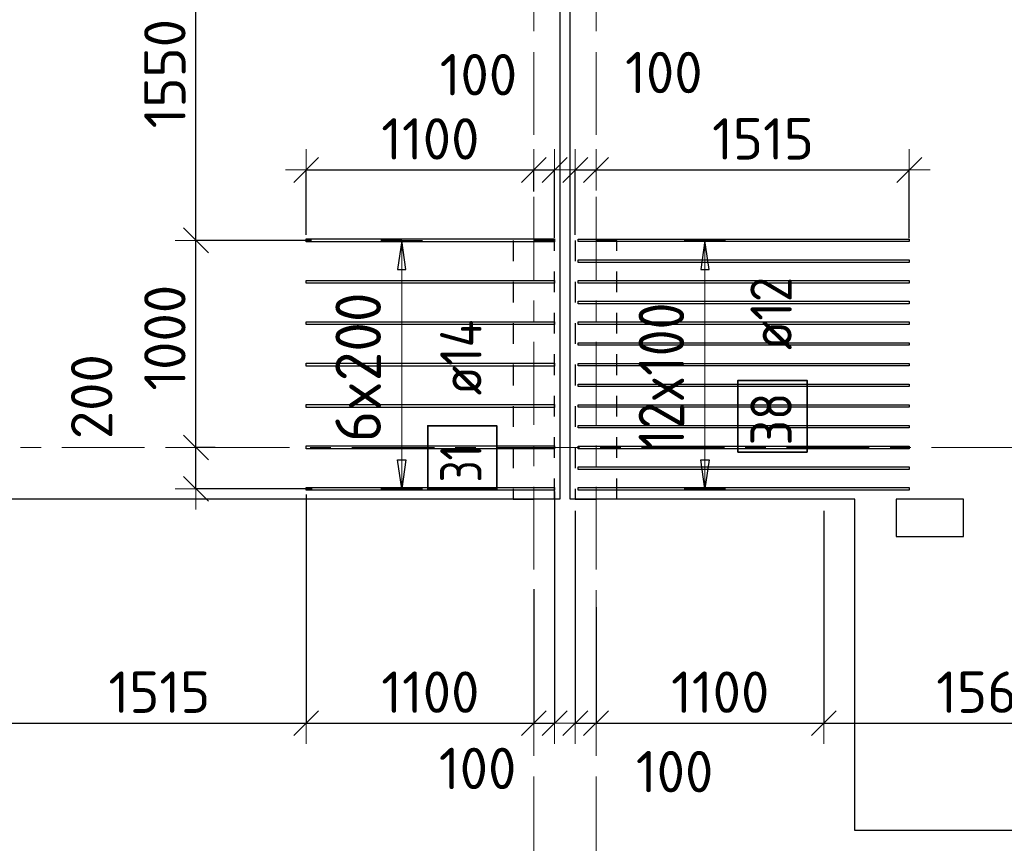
# Model space of a CAD drawing. Header units: metres. Extents: x -38 to 97, y -15 to 21.
# Tile 28 of 89: x 30 to 35, y -2 to 2. Entities that reach past the tile are written whole.
import ezdxf

# ---------------------------------------------------------------- set-up
doc = ezdxf.new("R2010")
doc.units = ezdxf.units.M
doc.header["$PDMODE"] = 65
for name, pattern in [('______11', [0.5, 0.4, -0.05, 0, -0.05]), ('______2', [0.0405, 0.03, -0.0105]), ('______5', [1.1, 0.8, -0.1, 0.1, -0.1])]:
    doc.linetypes.add(name, pattern=pattern)
for name, color, linetype, lineweight in [('XR$2$Осевая линия (1)', 7, '______5', 13), ('XR$2$Размерная линия (1)', 7, 'Continuous', 13), ('XR$4$Перекрытие (1)', 7, 'Continuous', 35), ('XR$4$Размерная линия (1)', 7, 'Continuous', 13)]:
    doc.layers.add(name, color=color, linetype=linetype, lineweight=lineweight)
doc.layers.add('XR$4$Арм.стержн.Доп. Арм верхн.зоны Х', color=7, linetype='Continuous', lineweight=35, true_color=0x8c8cff)
doc.layers.add('XR$5$Стена_ бетон несущ.', color=7, linetype='Continuous', lineweight=70, true_color=0xb4b496)
doc.styles.add('ISOCPEUR', font='txt')
doc.dimstyles.new('DIMSTYLE_3', dxfattribs={"dimtxt": 0.2, "dimasz": 0.2, "dimexe": 0, "dimexo": 0, "dimgap": 0.1, "dimtad": 2, "dimdec": 0, "dimlfac": 1000, "dimrnd": 5, "dimzin": 12, "dimdsep": 46, "dimtxsty": 'ISOCPEUR', "dimblk1": 'ALL_ML_STRICH', "dimblk2": 'ALL_ML_STRICH', "dimsah": 1, "dimcen": 0, "dimclrd": 7, "dimclre": 256, "dimclrt": 7, "dimadec": 0, "dimazin": 0, "dimtfac": 1, "dimtdec": 0, "dimtix": 1, "dimtmove": 2, "dimatfit": 3, "dimfxl": 0, "dimtzin": 0, "dimlwd": 0, "dimlwe": -3, "dimarcsym": 0})
doc.dimstyles.new('DIMSTYLE_33', dxfattribs={"dimtxt": 0.2, "dimasz": 0.2, "dimexe": 0, "dimexo": 0, "dimgap": 0.1, "dimtad": 2, "dimdec": 0, "dimlfac": 1000, "dimrnd": 5, "dimzin": 12, "dimdsep": 46, "dimtxsty": 'ISOCPEUR', "dimblk1": 'ALL_ML_STRICH', "dimblk2": 'ALL_ML_STRICH', "dimsah": 1, "dimcen": 0, "dimclrd": 7, "dimclre": 256, "dimclrt": 7, "dimadec": 0, "dimazin": 0, "dimtfac": 1, "dimtdec": 0, "dimtix": 1, "dimtmove": 2, "dimatfit": 3, "dimfxl": 0, "dimtvp": 1.2, "dimtzin": 0, "dimlwd": 0, "dimlwe": -3, "dimarcsym": 0})
doc.dimstyles.new('DIMSTYLE_34', dxfattribs={"dimtxt": 0.2, "dimasz": 0.2, "dimexe": 0, "dimexo": 0, "dimgap": 0.1, "dimtad": 0, "dimdec": 0, "dimlfac": 1000, "dimrnd": 5, "dimzin": 12, "dimdsep": 46, "dimtxsty": 'ISOCPEUR', "dimblk1": 'ALL_ML_STRICH', "dimblk2": 'ALL_ML_STRICH', "dimsah": 1, "dimcen": 0, "dimclrd": 7, "dimclre": 256, "dimclrt": 7, "dimadec": 0, "dimazin": 0, "dimtfac": 1, "dimtdec": 0, "dimtix": 1, "dimtmove": 2, "dimatfit": 3, "dimfxl": 0, "dimtvp": 1.2, "dimtzin": 0, "dimlwd": 0, "dimlwe": -3, "dimarcsym": 0})

# ---------------------------------------------------------------- blocks, each defined once
blk = doc.blocks.new('ALL_ML_STRICH')
at = {"color": 0, "linetype": 'ByBlock', "lineweight": -2}
for p, q in [((0, -0.5), (0, 0.5)), ((-0.3, -0.3), (0.3, 0.3)), ((-1, 0), (0.5, 0))]:
    blk.add_line(p, q, dxfattribs=at)
blk = doc.blocks.new('*D21')
at = {"layer": 'DEFPOINTS', "color": 7, "linetype": 'Continuous', "lineweight": 13, "transparency": 33554687}
for p in [(36.95, -1.6172), (32.85, -2.452), (32.85, -2.8182)]:
    blk.add_point(p, dxfattribs=at)
at = {"layer": 'XR$2$Размерная линия (1)', "color": 9, "linetype": 'Continuous', "lineweight": -2, "true_color": 0xc7c7c7, "transparency": 33554687}
for p, q in [((36.95, -1.6372), (36.95, -2.452)), ((32.85, -2.7982), (32.85, -2.452))]:
    blk.add_line(p, q, dxfattribs=at)
at = {"layer": 'XR$2$Размерная линия (1)', "color": 7, "linetype": 'Continuous', "lineweight": -2, "transparency": 33554687}
blk.add_line((32.85, -2.452), (36.95, -2.452), dxfattribs=at)
at = {"layer": 'XR$2$Размерная линия (1)', "color": 7, "linetype": 'Continuous', "lineweight": 13, "transparency": 33554687, "xscale": 0.2, "yscale": 0.2, "zscale": 0.2, "rotation": 180}
blk.add_blockref('ALL_ML_STRICH', (32.85, -2.452), dxfattribs=at)
at = {"layer": 'XR$2$Размерная линия (1)', "color": 7, "linetype": 'Continuous', "lineweight": 13, "transparency": 33554687, "xscale": 0.2, "yscale": 0.2, "zscale": 0.2}
blk.add_blockref('ALL_ML_STRICH', (36.95, -2.452), dxfattribs=at)
at = {"layer": 'XR$2$Размерная линия (1)', "color": 7, "linetype": 'Continuous', "lineweight": 13, "transparency": 33554687, "insert": (34.92, -2.302), "char_height": 0.2, "width": 0.8, "attachment_point": 5, "style": 'ISOCPEUR'}
blk.add_mtext('\\A1;{4100}', dxfattribs=at)
blk = doc.blocks.new('*D364')
at = {"layer": 'DEFPOINTS', "color": 7, "linetype": 'Continuous', "lineweight": 13, "transparency": 33554687}
for p in [(31.0307, 0), (30.9177, -0.1998), (31.4996, -0.1998)]:
    blk.add_point(p, dxfattribs=at)
at = {"layer": 'XR$4$Размерная линия (1)', "color": 9, "linetype": 'Continuous', "lineweight": -2, "true_color": 0xc7c7c7, "transparency": 33554687}
for p, q in [((31.0107, 0), (30.9177, 0)), ((31.4796, -0.1998), (30.9177, -0.1998))]:
    blk.add_line(p, q, dxfattribs=at)
at = {"layer": 'XR$4$Размерная линия (1)', "color": 7, "linetype": 'Continuous', "lineweight": -2, "transparency": 33554687}
blk.add_line((30.9177, -0.1998), (30.9177, 0), dxfattribs=at)
at = {"layer": 'XR$4$Размерная линия (1)', "color": 7, "linetype": 'Continuous', "lineweight": 13, "transparency": 33554687, "xscale": 0.2, "yscale": 0.2, "zscale": 0.2}
for p, rotation in [((30.9177, 0), 90), ((30.9177, -0.1998), 270)]:
    blk.add_blockref('ALL_ML_STRICH', p, dxfattribs=dict(at, rotation=rotation))
at = {"layer": 'XR$4$Размерная линия (1)', "color": 7, "linetype": 'Continuous', "lineweight": 13, "transparency": 33554687, "insert": (30.4143, 0.2454), "char_height": 0.2, "width": 0.6, "attachment_point": 5, "rotation": 90, "style": 'ISOCPEUR'}
blk.add_mtext('\\A1;{200}', dxfattribs=at)
blk = doc.blocks.new('*D365')
at = {"layer": 'DEFPOINTS', "color": 7, "linetype": 'Continuous', "lineweight": 13, "transparency": 33554687}
for p in [(31.4952, 1.0002), (30.9177, 0), (31.0307, 0)]:
    blk.add_point(p, dxfattribs=at)
at = {"layer": 'XR$4$Размерная линия (1)', "color": 9, "linetype": 'Continuous', "lineweight": -2, "true_color": 0xc7c7c7, "transparency": 33554687}
for p, q in [((31.4752, 1.0002), (30.9177, 1.0002)), ((31.0107, 0), (30.9177, 0))]:
    blk.add_line(p, q, dxfattribs=at)
at = {"layer": 'XR$4$Размерная линия (1)', "color": 7, "linetype": 'Continuous', "lineweight": -2, "transparency": 33554687}
blk.add_line((30.9177, 0), (30.9177, 1.0002), dxfattribs=at)
at = {"layer": 'XR$4$Размерная линия (1)', "color": 7, "linetype": 'Continuous', "lineweight": 13, "transparency": 33554687, "xscale": 0.2, "yscale": 0.2, "zscale": 0.2}
for p, rotation in [((30.9177, 1.0002), 90), ((30.9177, 0), 270)]:
    blk.add_blockref('ALL_ML_STRICH', p, dxfattribs=dict(at, rotation=rotation))
at = {"layer": 'XR$4$Размерная линия (1)', "color": 7, "linetype": 'Continuous', "lineweight": 13, "transparency": 33554687, "insert": (30.7677, 0.5301), "char_height": 0.2, "width": 0.8, "attachment_point": 5, "rotation": 90, "style": 'ISOCPEUR'}
blk.add_mtext('\\A1;{1000}', dxfattribs=at)
blk = doc.blocks.new('*D366')
at = {"layer": 'DEFPOINTS', "color": 7, "linetype": 'Continuous', "lineweight": 13, "transparency": 33554687}
for p in [(31.2924, 2.5508), (30.9177, 1.0002), (31.4952, 1.0002)]:
    blk.add_point(p, dxfattribs=at)
at = {"layer": 'XR$4$Размерная линия (1)', "color": 9, "linetype": 'Continuous', "lineweight": -2, "true_color": 0xc7c7c7, "transparency": 33554687}
for p, q in [((31.2724, 2.5508), (30.9177, 2.5508)), ((31.4752, 1.0002), (30.9177, 1.0002))]:
    blk.add_line(p, q, dxfattribs=at)
at = {"layer": 'XR$4$Размерная линия (1)', "color": 7, "linetype": 'Continuous', "lineweight": -2, "transparency": 33554687}
blk.add_line((30.9177, 1.0002), (30.9177, 2.5508), dxfattribs=at)
at = {"layer": 'XR$4$Размерная линия (1)', "color": 7, "linetype": 'Continuous', "lineweight": 13, "transparency": 33554687, "xscale": 0.2, "yscale": 0.2, "zscale": 0.2}
for p, rotation in [((30.9177, 2.5508), 90), ((30.9177, 1.0002), 270)]:
    blk.add_blockref('ALL_ML_STRICH', p, dxfattribs=dict(at, rotation=rotation))
at = {"layer": 'XR$4$Размерная линия (1)', "color": 7, "linetype": 'Continuous', "lineweight": 13, "transparency": 33554687, "insert": (30.7677, 1.8055), "char_height": 0.2, "width": 0.8, "attachment_point": 5, "rotation": 90, "style": 'ISOCPEUR'}
blk.add_mtext('\\A1;{1550}', dxfattribs=at)
blk = doc.blocks.new('*D371')
at = {"layer": 'DEFPOINTS', "color": 7, "linetype": 'Continuous', "lineweight": 13, "transparency": 33554687}
for p in [(31.45, 1.3406), (32.55, 1.216), (31.45, 1.0072)]:
    blk.add_point(p, dxfattribs=at)
at = {"layer": 'XR$4$Размерная линия (1)', "color": 9, "linetype": 'Continuous', "lineweight": -2, "true_color": 0xc7c7c7, "transparency": 33554687}
for p, q in [((31.45, 1.0272), (31.45, 1.3406)), ((32.55, 1.236), (32.55, 1.3406))]:
    blk.add_line(p, q, dxfattribs=at)
at = {"layer": 'XR$4$Размерная линия (1)', "color": 7, "linetype": 'Continuous', "lineweight": -2, "transparency": 33554687}
blk.add_line((31.45, 1.3406), (32.55, 1.3406), dxfattribs=at)
at = {"layer": 'XR$4$Размерная линия (1)', "color": 7, "linetype": 'Continuous', "lineweight": 13, "transparency": 33554687, "xscale": 0.2, "yscale": 0.2, "zscale": 0.2, "rotation": 180}
blk.add_blockref('ALL_ML_STRICH', (31.45, 1.3406), dxfattribs=at)
at = {"layer": 'XR$4$Размерная линия (1)', "color": 7, "linetype": 'Continuous', "lineweight": 13, "transparency": 33554687, "xscale": 0.2, "yscale": 0.2, "zscale": 0.2}
blk.add_blockref('ALL_ML_STRICH', (32.55, 1.3406), dxfattribs=at)
at = {"layer": 'XR$4$Размерная линия (1)', "color": 7, "linetype": 'Continuous', "lineweight": 13, "transparency": 33554687, "insert": (32.05, 1.4906), "char_height": 0.2, "width": 0.8, "attachment_point": 5, "style": 'ISOCPEUR'}
blk.add_mtext('\\A1;{1100}', dxfattribs=at)
blk = doc.blocks.new('*D372')
at = {"layer": 'DEFPOINTS', "color": 7, "linetype": 'Continuous', "lineweight": 13, "transparency": 33554687}
for p in [(32.55, 1.3406), (32.55, 1.216), (32.65, 0.9932)]:
    blk.add_point(p, dxfattribs=at)
at = {"layer": 'XR$4$Размерная линия (1)', "color": 9, "linetype": 'Continuous', "lineweight": -2, "true_color": 0xc7c7c7, "transparency": 33554687}
for p, q in [((32.55, 1.236), (32.55, 1.3406)), ((32.65, 1.0132), (32.65, 1.3406))]:
    blk.add_line(p, q, dxfattribs=at)
at = {"layer": 'XR$4$Размерная линия (1)', "color": 7, "linetype": 'Continuous', "lineweight": -2, "transparency": 33554687}
blk.add_line((32.55, 1.3406), (32.65, 1.3406), dxfattribs=at)
at = {"layer": 'XR$4$Размерная линия (1)', "color": 7, "linetype": 'Continuous', "lineweight": 13, "transparency": 33554687, "xscale": 0.2, "yscale": 0.2, "zscale": 0.2, "rotation": 180}
blk.add_blockref('ALL_ML_STRICH', (32.55, 1.3406), dxfattribs=at)
at = {"layer": 'XR$4$Размерная линия (1)', "color": 7, "linetype": 'Continuous', "lineweight": 13, "transparency": 33554687, "xscale": 0.2, "yscale": 0.2, "zscale": 0.2}
blk.add_blockref('ALL_ML_STRICH', (32.65, 1.3406), dxfattribs=at)
at = {"layer": 'XR$4$Размерная линия (1)', "color": 7, "linetype": 'Continuous', "lineweight": 13, "transparency": 33554687, "insert": (32.2823, 1.8005), "char_height": 0.2, "width": 0.6, "attachment_point": 5, "style": 'ISOCPEUR'}
blk.add_mtext('\\A1;{100}', dxfattribs=at)
blk = doc.blocks.new('*D496')
at = {"layer": 'DEFPOINTS', "color": 7, "linetype": 'Continuous', "lineweight": 13, "transparency": 33554687}
for p in [(32.75, -0.2068), (32.85, -0.6711), (32.75, -1.3318)]:
    blk.add_point(p, dxfattribs=at)
at = {"layer": 'XR$4$Размерная линия (1)', "color": 9, "linetype": 'Continuous', "lineweight": -2, "true_color": 0xc7c7c7, "transparency": 33554687}
for p, q in [((32.75, -0.3068), (32.75, -1.3318)), ((32.85, -0.7711), (32.85, -1.3318))]:
    blk.add_line(p, q, dxfattribs=at)
at = {"layer": 'XR$4$Размерная линия (1)', "color": 7, "linetype": 'Continuous', "lineweight": -2, "transparency": 33554687}
blk.add_line((32.75, -1.3318), (32.85, -1.3318), dxfattribs=at)
at = {"layer": 'XR$4$Размерная линия (1)', "color": 7, "linetype": 'Continuous', "lineweight": 13, "transparency": 33554687, "xscale": 0.2, "yscale": 0.2, "zscale": 0.2, "rotation": 180}
blk.add_blockref('ALL_ML_STRICH', (32.75, -1.3318), dxfattribs=at)
at = {"layer": 'XR$4$Размерная линия (1)', "color": 7, "linetype": 'Continuous', "lineweight": 13, "transparency": 33554687, "xscale": 0.2, "yscale": 0.2, "zscale": 0.2}
blk.add_blockref('ALL_ML_STRICH', (32.85, -1.3318), dxfattribs=at)
at = {"layer": 'XR$4$Размерная линия (1)', "color": 7, "linetype": 'Continuous', "lineweight": 13, "transparency": 33554687, "insert": (33.2297, -1.5657), "char_height": 0.2, "width": 0.6, "attachment_point": 5, "style": 'ISOCPEUR'}
blk.add_mtext('\\A1;{100}', dxfattribs=at)
blk = doc.blocks.new('*D497')
at = {"layer": 'DEFPOINTS', "color": 7, "linetype": 'Continuous', "lineweight": 13, "transparency": 33554687}
for p in [(33.95, -0.2068), (32.85, -0.6711), (32.85, -1.3318)]:
    blk.add_point(p, dxfattribs=at)
at = {"layer": 'XR$4$Размерная линия (1)', "color": 9, "linetype": 'Continuous', "lineweight": -2, "true_color": 0xc7c7c7, "transparency": 33554687}
for p, q in [((33.95, -0.3068), (33.95, -1.3318)), ((32.85, -0.7711), (32.85, -1.3318))]:
    blk.add_line(p, q, dxfattribs=at)
at = {"layer": 'XR$4$Размерная линия (1)', "color": 7, "linetype": 'Continuous', "lineweight": -2, "transparency": 33554687}
blk.add_line((32.85, -1.3318), (33.95, -1.3318), dxfattribs=at)
at = {"layer": 'XR$4$Размерная линия (1)', "color": 7, "linetype": 'Continuous', "lineweight": 13, "transparency": 33554687, "xscale": 0.2, "yscale": 0.2, "zscale": 0.2, "rotation": 180}
blk.add_blockref('ALL_ML_STRICH', (32.85, -1.3318), dxfattribs=at)
at = {"layer": 'XR$4$Размерная линия (1)', "color": 7, "linetype": 'Continuous', "lineweight": 13, "transparency": 33554687, "xscale": 0.2, "yscale": 0.2, "zscale": 0.2}
blk.add_blockref('ALL_ML_STRICH', (33.95, -1.3318), dxfattribs=at)
at = {"layer": 'XR$4$Размерная линия (1)', "color": 7, "linetype": 'Continuous', "lineweight": 13, "transparency": 33554687, "insert": (33.45, -1.1818), "char_height": 0.2, "width": 0.8, "attachment_point": 5, "style": 'ISOCPEUR'}
blk.add_mtext('\\A1;{1100}', dxfattribs=at)
blk = doc.blocks.new('*D498')
at = {"layer": 'DEFPOINTS', "color": 7, "linetype": 'Continuous', "lineweight": 13, "transparency": 33554687}
for p in [(35.5129, -0.1274), (33.95, -0.2068), (33.95, -1.3318)]:
    blk.add_point(p, dxfattribs=at)
at = {"layer": 'XR$4$Размерная линия (1)', "color": 9, "linetype": 'Continuous', "lineweight": -2, "true_color": 0xc7c7c7, "transparency": 33554687}
for p, q in [((35.5129, -0.2274), (35.5129, -1.3318)), ((33.95, -0.3068), (33.95, -1.3318))]:
    blk.add_line(p, q, dxfattribs=at)
at = {"layer": 'XR$4$Размерная линия (1)', "color": 7, "linetype": 'Continuous', "lineweight": -2, "transparency": 33554687}
blk.add_line((33.95, -1.3318), (35.5129, -1.3318), dxfattribs=at)
at = {"layer": 'XR$4$Размерная линия (1)', "color": 7, "linetype": 'Continuous', "lineweight": 13, "transparency": 33554687, "xscale": 0.2, "yscale": 0.2, "zscale": 0.2, "rotation": 180}
blk.add_blockref('ALL_ML_STRICH', (33.95, -1.3318), dxfattribs=at)
at = {"layer": 'XR$4$Размерная линия (1)', "color": 7, "linetype": 'Continuous', "lineweight": 13, "transparency": 33554687, "xscale": 0.2, "yscale": 0.2, "zscale": 0.2}
blk.add_blockref('ALL_ML_STRICH', (35.5129, -1.3318), dxfattribs=at)
at = {"layer": 'XR$4$Размерная линия (1)', "color": 7, "linetype": 'Continuous', "lineweight": 13, "transparency": 33554687, "insert": (34.7614, -1.1818), "char_height": 0.2, "width": 0.8, "attachment_point": 5, "style": 'ISOCPEUR'}
blk.add_mtext('\\A1;{1565}', dxfattribs=at)
blk = doc.blocks.new('*D533')
at = {"layer": 'DEFPOINTS', "color": 7, "linetype": 'Continuous', "lineweight": 13, "transparency": 33554687}
for p in [(29.9329, -0.1211), (31.45, -0.2068), (29.9329, -1.3318)]:
    blk.add_point(p, dxfattribs=at)
at = {"layer": 'XR$4$Размерная линия (1)', "color": 9, "linetype": 'Continuous', "lineweight": -2, "true_color": 0xc7c7c7, "transparency": 33554687}
for p, q in [((29.9329, -0.1411), (29.9329, -1.3318)), ((31.45, -0.2268), (31.45, -1.3318))]:
    blk.add_line(p, q, dxfattribs=at)
at = {"layer": 'XR$4$Размерная линия (1)', "color": 7, "linetype": 'Continuous', "lineweight": -2, "transparency": 33554687}
blk.add_line((29.9329, -1.3318), (31.45, -1.3318), dxfattribs=at)
at = {"layer": 'XR$4$Размерная линия (1)', "color": 7, "linetype": 'Continuous', "lineweight": 13, "transparency": 33554687, "xscale": 0.2, "yscale": 0.2, "zscale": 0.2, "rotation": 180}
blk.add_blockref('ALL_ML_STRICH', (29.9329, -1.3318), dxfattribs=at)
at = {"layer": 'XR$4$Размерная линия (1)', "color": 7, "linetype": 'Continuous', "lineweight": 13, "transparency": 33554687, "xscale": 0.2, "yscale": 0.2, "zscale": 0.2}
blk.add_blockref('ALL_ML_STRICH', (31.45, -1.3318), dxfattribs=at)
at = {"layer": 'XR$4$Размерная линия (1)', "color": 7, "linetype": 'Continuous', "lineweight": 13, "transparency": 33554687, "insert": (30.7414, -1.1818), "char_height": 0.2, "width": 0.8, "attachment_point": 5, "style": 'ISOCPEUR'}
blk.add_mtext('\\A1;{1515}', dxfattribs=at)
blk = doc.blocks.new('*D534')
at = {"layer": 'DEFPOINTS', "color": 7, "linetype": 'Continuous', "lineweight": 13, "transparency": 33554687}
for p in [(31.45, -0.2068), (32.55, -0.6652), (31.45, -1.3318)]:
    blk.add_point(p, dxfattribs=at)
at = {"layer": 'XR$4$Размерная линия (1)', "color": 9, "linetype": 'Continuous', "lineweight": -2, "true_color": 0xc7c7c7, "transparency": 33554687}
for p, q in [((31.45, -0.2268), (31.45, -1.3318)), ((32.55, -0.6852), (32.55, -1.3318))]:
    blk.add_line(p, q, dxfattribs=at)
at = {"layer": 'XR$4$Размерная линия (1)', "color": 7, "linetype": 'Continuous', "lineweight": -2, "transparency": 33554687}
blk.add_line((31.45, -1.3318), (32.55, -1.3318), dxfattribs=at)
at = {"layer": 'XR$4$Размерная линия (1)', "color": 7, "linetype": 'Continuous', "lineweight": 13, "transparency": 33554687, "xscale": 0.2, "yscale": 0.2, "zscale": 0.2, "rotation": 180}
blk.add_blockref('ALL_ML_STRICH', (31.45, -1.3318), dxfattribs=at)
at = {"layer": 'XR$4$Размерная линия (1)', "color": 7, "linetype": 'Continuous', "lineweight": 13, "transparency": 33554687, "xscale": 0.2, "yscale": 0.2, "zscale": 0.2}
blk.add_blockref('ALL_ML_STRICH', (32.55, -1.3318), dxfattribs=at)
at = {"layer": 'XR$4$Размерная линия (1)', "color": 7, "linetype": 'Continuous', "lineweight": 13, "transparency": 33554687, "insert": (32.05, -1.1818), "char_height": 0.2, "width": 0.8, "attachment_point": 5, "style": 'ISOCPEUR'}
blk.add_mtext('\\A1;{1100}', dxfattribs=at)
blk = doc.blocks.new('*D535')
at = {"layer": 'DEFPOINTS', "color": 7, "linetype": 'Continuous', "lineweight": 13, "transparency": 33554687}
for p in [(32.65, -0.1928), (32.55, -0.6652), (32.55, -1.3318)]:
    blk.add_point(p, dxfattribs=at)
at = {"layer": 'XR$4$Размерная линия (1)', "color": 9, "linetype": 'Continuous', "lineweight": -2, "true_color": 0xc7c7c7, "transparency": 33554687}
for p, q in [((32.65, -0.2128), (32.65, -1.3318)), ((32.55, -0.6852), (32.55, -1.3318))]:
    blk.add_line(p, q, dxfattribs=at)
at = {"layer": 'XR$4$Размерная линия (1)', "color": 7, "linetype": 'Continuous', "lineweight": -2, "transparency": 33554687}
blk.add_line((32.55, -1.3318), (32.65, -1.3318), dxfattribs=at)
at = {"layer": 'XR$4$Размерная линия (1)', "color": 7, "linetype": 'Continuous', "lineweight": 13, "transparency": 33554687, "xscale": 0.2, "yscale": 0.2, "zscale": 0.2, "rotation": 180}
blk.add_blockref('ALL_ML_STRICH', (32.55, -1.3318), dxfattribs=at)
at = {"layer": 'XR$4$Размерная линия (1)', "color": 7, "linetype": 'Continuous', "lineweight": 13, "transparency": 33554687, "xscale": 0.2, "yscale": 0.2, "zscale": 0.2}
blk.add_blockref('ALL_ML_STRICH', (32.65, -1.3318), dxfattribs=at)
at = {"layer": 'XR$4$Размерная линия (1)', "color": 7, "linetype": 'Continuous', "lineweight": 13, "transparency": 33554687, "insert": (32.2784, -1.5502), "char_height": 0.2, "width": 0.6, "attachment_point": 5, "style": 'ISOCPEUR'}
blk.add_mtext('\\A1;{100}', dxfattribs=at)
blk = doc.blocks.new('*D536')
at = {"layer": 'DEFPOINTS', "color": 7, "linetype": 'Continuous', "lineweight": 13, "transparency": 33554687}
for p in [(32.75, 1.3406), (32.85, 1.3098), (32.75, 1.0072)]:
    blk.add_point(p, dxfattribs=at)
at = {"layer": 'XR$4$Размерная линия (1)', "color": 9, "linetype": 'Continuous', "lineweight": -2, "true_color": 0xc7c7c7, "transparency": 33554687}
for p, q in [((32.75, 1.0272), (32.75, 1.3406)), ((32.85, 1.3298), (32.85, 1.3406))]:
    blk.add_line(p, q, dxfattribs=at)
at = {"layer": 'XR$4$Размерная линия (1)', "color": 7, "linetype": 'Continuous', "lineweight": -2, "transparency": 33554687}
blk.add_line((32.75, 1.3406), (32.85, 1.3406), dxfattribs=at)
at = {"layer": 'XR$4$Размерная линия (1)', "color": 7, "linetype": 'Continuous', "lineweight": 13, "transparency": 33554687, "xscale": 0.2, "yscale": 0.2, "zscale": 0.2, "rotation": 180}
blk.add_blockref('ALL_ML_STRICH', (32.75, 1.3406), dxfattribs=at)
at = {"layer": 'XR$4$Размерная линия (1)', "color": 7, "linetype": 'Continuous', "lineweight": 13, "transparency": 33554687, "xscale": 0.2, "yscale": 0.2, "zscale": 0.2}
blk.add_blockref('ALL_ML_STRICH', (32.85, 1.3406), dxfattribs=at)
at = {"layer": 'XR$4$Размерная линия (1)', "color": 7, "linetype": 'Continuous', "lineweight": 13, "transparency": 33554687, "insert": (33.1778, 1.8111), "char_height": 0.2, "width": 0.6, "attachment_point": 5, "style": 'ISOCPEUR'}
blk.add_mtext('\\A1;{100}', dxfattribs=at)
blk = doc.blocks.new('*D537')
at = {"layer": 'DEFPOINTS', "color": 7, "linetype": 'Continuous', "lineweight": 13, "transparency": 33554687}
for p in [(32.85, 1.3406), (32.85, 1.3098), (34.3632, 0.9912)]:
    blk.add_point(p, dxfattribs=at)
at = {"layer": 'XR$4$Размерная линия (1)', "color": 9, "linetype": 'Continuous', "lineweight": -2, "true_color": 0xc7c7c7, "transparency": 33554687}
for p, q in [((32.85, 1.3298), (32.85, 1.3406)), ((34.3632, 1.0112), (34.3632, 1.3406))]:
    blk.add_line(p, q, dxfattribs=at)
at = {"layer": 'XR$4$Размерная линия (1)', "color": 7, "linetype": 'Continuous', "lineweight": -2, "transparency": 33554687}
blk.add_line((32.85, 1.3406), (34.3632, 1.3406), dxfattribs=at)
at = {"layer": 'XR$4$Размерная линия (1)', "color": 7, "linetype": 'Continuous', "lineweight": 13, "transparency": 33554687, "xscale": 0.2, "yscale": 0.2, "zscale": 0.2, "rotation": 180}
blk.add_blockref('ALL_ML_STRICH', (32.85, 1.3406), dxfattribs=at)
at = {"layer": 'XR$4$Размерная линия (1)', "color": 7, "linetype": 'Continuous', "lineweight": 13, "transparency": 33554687, "xscale": 0.2, "yscale": 0.2, "zscale": 0.2}
blk.add_blockref('ALL_ML_STRICH', (34.3632, 1.3406), dxfattribs=at)
at = {"layer": 'XR$4$Размерная линия (1)', "color": 7, "linetype": 'Continuous', "lineweight": 13, "transparency": 33554687, "insert": (33.6566, 1.4906), "char_height": 0.2, "width": 0.8, "attachment_point": 5, "style": 'ISOCPEUR'}
blk.add_mtext('\\A1;{1515}', dxfattribs=at)

msp = doc.modelspace()

# ---------------------------------------------------------------- linework, layer by layer
at = {"layer": 'XR$2$Осевая линия (1)', "color": 253, "linetype": '______11', "lineweight": 13, "true_color": 0xa0a0a0, "transparency": 33554687}
for p, q in [((32.55, -3.39), (32.55, 19.78)), ((32.85, -3.39), (32.85, 19.78)), ((-2.63, 0), (62.6, 0))]:
    msp.add_line(p, q, dxfattribs=at)
at = {"layer": 'XR$4$Арм.стержн.Доп. Арм верхн.зоны Х', "color": 253, "linetype": 'Continuous', "lineweight": -3, "true_color": 0xa0a0a0, "transparency": 33554687}
for p, q in [((31.9114, 1.0002), (31.8114, 1.0002)), ((31.9114, 1.0002), (32.0114, 1.0002)), ((33.3758, 1.0002), (33.2758, 1.0002)), ((33.3758, 1.0002), (33.4758, 1.0002)), ((31.9114, -0.1998), (31.8114, -0.1998)), ((31.9114, -0.1998), (32.0114, -0.1998)), ((33.3758, -0.1998), (33.2758, -0.1998)), ((33.3758, -0.1998), (33.4758, -0.1998))]:
    msp.add_line(p, q, dxfattribs=at)
at = {"layer": 'XR$4$Арм.стержн.Доп. Арм верхн.зоны Х', "color": 7, "linetype": 'Continuous', "lineweight": 25, "transparency": 33554687}
for p, q in [((31.9114, 1.0002), (31.8914, 0.8602)), ((31.9314, 0.8602), (31.9114, 1.0002)), ((33.3758, 1.0002), (33.3558, 0.8602)), ((33.3958, 0.8602), (33.3758, 1.0002)), ((31.8914, 0.8602), (31.9314, 0.8602)), ((33.3558, 0.8602), (33.3958, 0.8602)), ((31.9114, -0.1998), (31.8914, -0.0598)), ((31.8914, -0.0598), (31.9314, -0.0598)), ((31.9314, -0.0598), (31.9114, -0.1998)), ((33.3758, -0.1998), (33.3558, -0.0598)), ((33.3558, -0.0598), (33.3958, -0.0598)), ((33.3958, -0.0598), (33.3758, -0.1998))]:
    msp.add_line(p, q, dxfattribs=at)
at = {"layer": 'XR$4$Арм.стержн.Доп. Арм верхн.зоны Х', "color": 7, "linetype": 'Continuous', "lineweight": 13, "transparency": 33554687}
for p, q in [((31.9114, 1.0002), (31.9114, 1.0002)), ((31.9114, -0.1998), (31.9114, 1.0002)), ((33.3758, 1.0002), (33.3758, 1.0002)), ((33.3758, -0.1998), (33.3758, 1.0002)), ((31.9114, -0.1998), (31.9114, -0.1998)), ((33.3758, -0.1998), (33.3758, -0.1998))]:
    msp.add_line(p, q, dxfattribs=at)
at = {"layer": 'XR$4$Арм.стержн.Доп. Арм верхн.зоны Х', "color": 7, "linetype": 'Continuous', "lineweight": 25, "transparency": 33554687}
for points in [[(32.65, 0.9932), (31.45, 0.9932), (31.45, 1.0072), (32.65, 1.0072), (32.65, 0.9932)], [(32.65, 0.7932), (31.45, 0.7932), (31.45, 0.8072), (32.65, 0.8072), (32.65, 0.7932)], [(32.65, 0.5932), (31.45, 0.5932), (31.45, 0.6072), (32.65, 0.6072), (32.65, 0.5932)], [(32.65, 0.3932), (31.45, 0.3932), (31.45, 0.4072), (32.65, 0.4072), (32.65, 0.3932)], [(32.65, 0.1932), (31.45, 0.1932), (31.45, 0.2072), (32.65, 0.2072), (32.65, 0.1932)], [(32.65, -0.0068), (31.45, -0.0068), (31.45, 0.0072), (32.65, 0.0072), (32.65, -0.0068)], [(32.65, -0.2068), (31.45, -0.2068), (31.45, -0.1928), (32.65, -0.1928), (32.65, -0.2068)]]:
    msp.add_lwpolyline(points, dxfattribs=at)
at = {"layer": 'XR$4$Арм.стержн.Доп. Арм верхн.зоны Х', "color": 34, "linetype": 'Continuous', "lineweight": 25, "transparency": 33554687}
for points in [[(32.7632, 1.0062), (34.3632, 1.0062), (34.3632, 0.9942), (32.7632, 0.9942), (32.7632, 1.0062)], [(32.7632, 0.9062), (34.3632, 0.9062), (34.3632, 0.8942), (32.7632, 0.8942), (32.7632, 0.9062)], [(32.7632, 0.8062), (34.3632, 0.8062), (34.3632, 0.7942), (32.7632, 0.7942), (32.7632, 0.8062)], [(32.7632, 0.7062), (34.3632, 0.7062), (34.3632, 0.6942), (32.7632, 0.6942), (32.7632, 0.7062)], [(32.7632, 0.6062), (34.3632, 0.6062), (34.3632, 0.5942), (32.7632, 0.5942), (32.7632, 0.6062)], [(32.7632, 0.5062), (34.3632, 0.5062), (34.3632, 0.4942), (32.7632, 0.4942), (32.7632, 0.5062)], [(32.7632, 0.4062), (34.3632, 0.4062), (34.3632, 0.3942), (32.7632, 0.3942), (32.7632, 0.4062)], [(32.7632, 0.3062), (34.3632, 0.3062), (34.3632, 0.2942), (32.7632, 0.2942), (32.7632, 0.3062)], [(32.7632, 0.2062), (34.3632, 0.2062), (34.3632, 0.1942), (32.7632, 0.1942), (32.7632, 0.2062)], [(32.7632, 0.1062), (34.3632, 0.1062), (34.3632, 0.0942), (32.7632, 0.0942), (32.7632, 0.1062)], [(32.7632, 0.0062), (34.3632, 0.0062), (34.3632, -0.0058), (32.7632, -0.0058), (32.7632, 0.0062)], [(32.7632, -0.0938), (34.3632, -0.0938), (34.3632, -0.1058), (32.7632, -0.1058), (32.7632, -0.0938)], [(32.7632, -0.1938), (34.3632, -0.1938), (34.3632, -0.2058), (32.7632, -0.2058), (32.7632, -0.1938)]]:
    msp.add_lwpolyline(points, dxfattribs=at)
at = {"layer": 'XR$4$Арм.стержн.Доп. Арм верхн.зоны Х', "color": 7, "linetype": 'Continuous', "lineweight": 35, "transparency": 33554687}
for points in [[(33.8691, -0.0226), (33.8691, 0.3241), (33.5358, 0.3241), (33.5358, -0.0226), (33.8691, -0.0226)], [(32.3707, -0.2014), (32.3707, 0.1053), (32.0374, 0.1053), (32.0374, -0.2014), (32.3707, -0.2014)]]:
    msp.add_lwpolyline(points, dxfattribs=at)
at = {"layer": 'XR$4$Перекрытие (1)', "color": 7, "linetype": 'Continuous', "lineweight": 25, "transparency": 33554687}
for p, q in [((32.675, 16.6502), (32.675, -0.25)), ((32.725, -0.2498), (32.725, 16.6502)), ((32.675, -0.25), (19.55, -0.2498)), ((34.1, -0.2498), (32.725, -0.2498)), ((34.1, -0.5098), (34.1, -0.2498)), ((34.3, -0.2498), (34.3, -0.4298)), ((34.625, -0.2498), (34.3, -0.2498)), ((34.625, -0.4298), (34.625, -0.2498)), ((34.3, -0.4298), (34.625, -0.4298)), ((34.1, -1.8498), (34.1, -0.5098)), ((37.45, -1.8498), (34.1, -1.8498))]:
    msp.add_line(p, q, dxfattribs=at)
at = {"layer": 'XR$5$Стена_ бетон несущ.', "color": 253, "linetype": '______2', "lineweight": -3, "true_color": 0xa0a0a0, "transparency": 33554687}
for p, q in [((32.45, 1), (32.45, -0.25)), ((32.65, 1), (32.45, 1)), ((32.65, -0.25), (32.65, 1)), ((32.65, 1), (32.65, 1)), ((32.95, 1), (32.75, 1)), ((32.75, 1), (32.75, -0.25)), ((32.95, -0.25), (32.95, 1)), ((32.45, -0.25), (32.65, -0.25)), ((32.75, -0.25), (32.95, -0.25))]:
    msp.add_line(p, q, dxfattribs=at)

# ---------------------------------------------------------------- texts
at = {"layer": 'XR$4$Арм.стержн.Доп. Арм верхн.зоны Х', "color": 7, "linetype": 'Continuous', "lineweight": 13, "transparency": 33554687, "char_height": 0.22, "attachment_point": 7, "rotation": 90, "style": 'ISOCPEUR'}
for s, insert, width in [('\\W0.86;12x100', (33.2758, -0.0068), 0.930455), ('\\W0.95;6x200', (31.8114, 0.0262), 0.873359)]:
    msp.add_mtext(s, dxfattribs=dict(at, insert=insert, width=width))
at = {"layer": 'XR$4$Арм.стержн.Доп. Арм верхн.зоны Х', "color": 7, "linetype": 'Continuous', "lineweight": 25, "transparency": 33554687, "char_height": 0.2, "attachment_point": 7, "rotation": 90, "style": 'ISOCPEUR'}
for s, insert, width in [('\\W0.89; ø12 ', (33.7958, 0.3574), 0.749105), ('\\W0.89; ø14 ', (32.2974, 0.1386), 0.769432), ('\\W0.87;38', (33.7958, 0.0107), 0.367208), ('\\W0.75;31', (32.2974, -0.168), 0.314854)]:
    msp.add_mtext(s, dxfattribs=dict(at, insert=insert, width=width))

# ---------------------------------------------------------------- dimensions: what is measured, and where the dimension line sits
at = {"layer": 'XR$2$Размерная линия (1)', "color": 7, "linetype": 'Continuous', "lineweight": 13, "transparency": 33554687}
dim = msp.add_linear_dim(base=(36.95, -2.452), p1=(32.85, -2.7982), p2=(36.95, -1.6372), dimstyle='DIMSTYLE_3', override={"dimpost": '<>', "dimclrd": 7, "dimclre": 9, "dimclrt": 7, "dimlwd": 0, "dimlwe": 65533}, dxfattribs=at)
dim.commit()
dim.dimension.update_dxf_attribs({"geometry": '*D21', "text_midpoint": (34.92, -2.302), "dimtype": 160})
at = {"layer": 'XR$4$Размерная линия (1)', "color": 7, "linetype": 'Continuous', "lineweight": 13, "transparency": 33554687}
for base, p1, p2, dimstyle, picture, middle in [((30.9177, 2.5508), (31.4752, 1.0002), (31.2724, 2.5508), 'DIMSTYLE_3', '*D366', (30.7677, 1.8055)), ((30.9177, 1.0002), (31.0107, 0), (31.4752, 1.0002), 'DIMSTYLE_3', '*D365', (30.7677, 0.5301)), ((30.9177, 0), (31.4796, -0.1998), (31.0107, 0), 'DIMSTYLE_33', '*D364', (30.4143, 0.2454))]:
    dim = msp.add_linear_dim(base=base, p1=p1, p2=p2, angle=90, dimstyle=dimstyle, override={"dimpost": '<>', "dimclrd": 7, "dimclre": 9, "dimclrt": 7, "dimlwd": 0, "dimlwe": 65533}, dxfattribs=at)
    dim.commit()
    dim.dimension.update_dxf_attribs({"geometry": picture, "text_midpoint": middle, "dimtype": 160})
for base, p1, p2, dimstyle, picture, middle in [((32.65, 1.3406), (32.55, 1.236), (32.65, 1.0132), 'DIMSTYLE_33', '*D372', (32.2823, 1.8005)), ((32.85, 1.3406), (32.75, 1.0272), (32.85, 1.3298), 'DIMSTYLE_33', '*D536', (33.1778, 1.8111)), ((32.55, 1.3406), (31.45, 1.0272), (32.55, 1.236), 'DIMSTYLE_3', '*D371', (32.05, 1.4906)), ((34.3632, 1.3406), (32.85, 1.3298), (34.3632, 1.0112), 'DIMSTYLE_3', '*D537', (33.6566, 1.4906)), ((31.45, -1.3318), (29.9329, -0.1411), (31.45, -0.2268), 'DIMSTYLE_3', '*D533', (30.7414, -1.1818)), ((35.5129, -1.3318), (33.95, -0.3068), (35.5129, -0.2274), 'DIMSTYLE_3', '*D498', (34.7614, -1.1818)), ((32.55, -1.3318), (31.45, -0.2268), (32.55, -0.6852), 'DIMSTYLE_3', '*D534', (32.05, -1.1818)), ((32.65, -1.3318), (32.55, -0.6852), (32.65, -0.2128), 'DIMSTYLE_34', '*D535', (32.2784, -1.5502)), ((32.85, -1.3318), (32.75, -0.3068), (32.85, -0.7711), 'DIMSTYLE_34', '*D496', (33.2297, -1.5657)), ((33.95, -1.3318), (32.85, -0.7711), (33.95, -0.3068), 'DIMSTYLE_3', '*D497', (33.45, -1.1818))]:
    dim = msp.add_linear_dim(base=base, p1=p1, p2=p2, dimstyle=dimstyle, override={"dimpost": '<>', "dimclrd": 7, "dimclre": 9, "dimclrt": 7, "dimlwd": 0, "dimlwe": 65533}, dxfattribs=at)
    dim.commit()
    dim.dimension.update_dxf_attribs({"geometry": picture, "text_midpoint": middle, "dimtype": 160})

doc.saveas('drawing.dxf')
